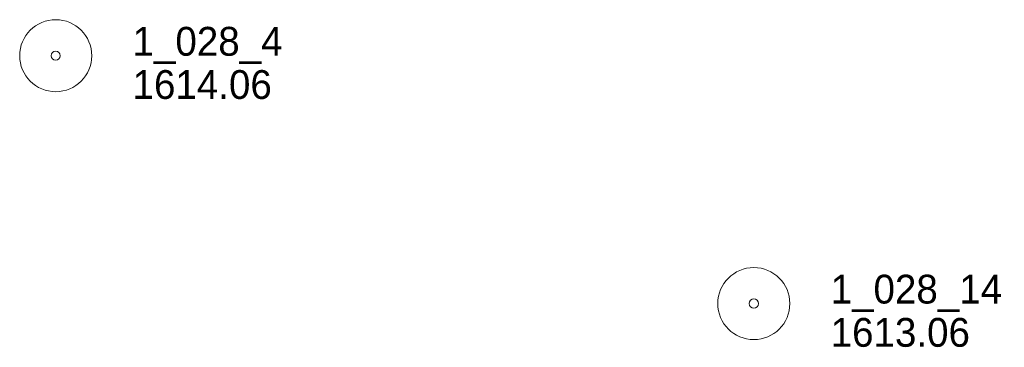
# Model space of a CAD drawing. Header units: feet. Extents: x 386650 to 389000, y 98149 to 99500.
# Tile 1 of 5: x 386650 to 386855, y 98173 to 98241. Entities that reach past the tile are written whole.
import ezdxf

# ---------------------------------------------------------------- set-up
doc = ezdxf.new("R2010")
doc.units = ezdxf.units.FT
doc.header["$MEASUREMENT"] = 0
doc.layers.add('E_MAP_PassPoints', color=161, linetype='Continuous', lineweight=0)
doc.styles.add('Style-IGR_FONT_0', font='IGR_FONT_0.shx')

# ---------------------------------------------------------------- blocks, each defined once
blk = doc.blocks.new('PP')
at = {"layer": 'E_MAP_PassPoints', "color": 40, "linetype": 'Continuous', "lineweight": 0}
for radius in [7.5, 0.96]:
    blk.add_circle((0, 0), radius, dxfattribs=at)

msp = doc.modelspace()

# ---------------------------------------------------------------- block references
at = {"layer": 'E_MAP_PassPoints', "color": 40, "linetype": 'Continuous', "lineweight": 0}
for p in [(386657.32, 98233.27), (386802.69, 98181.67)]:
    msp.add_blockref('PP', p, dxfattribs=at)

# ---------------------------------------------------------------- texts
at = {"layer": 'E_MAP_PassPoints', "color": 40, "linetype": 'Continuous', "lineweight": 0, "style": 'Style-IGR_FONT_0'}
for s, p in [('1_028_4', (386673.32, 98233.27)), ('1614.06', (386673.32, 98224.27)), ('1_028_14', (386818.69, 98181.67)), ('1613.06', (386818.69, 98172.67))]:
    msp.add_text(s, height=6, dxfattribs=at).set_placement(p)

doc.saveas('drawing.dxf')
